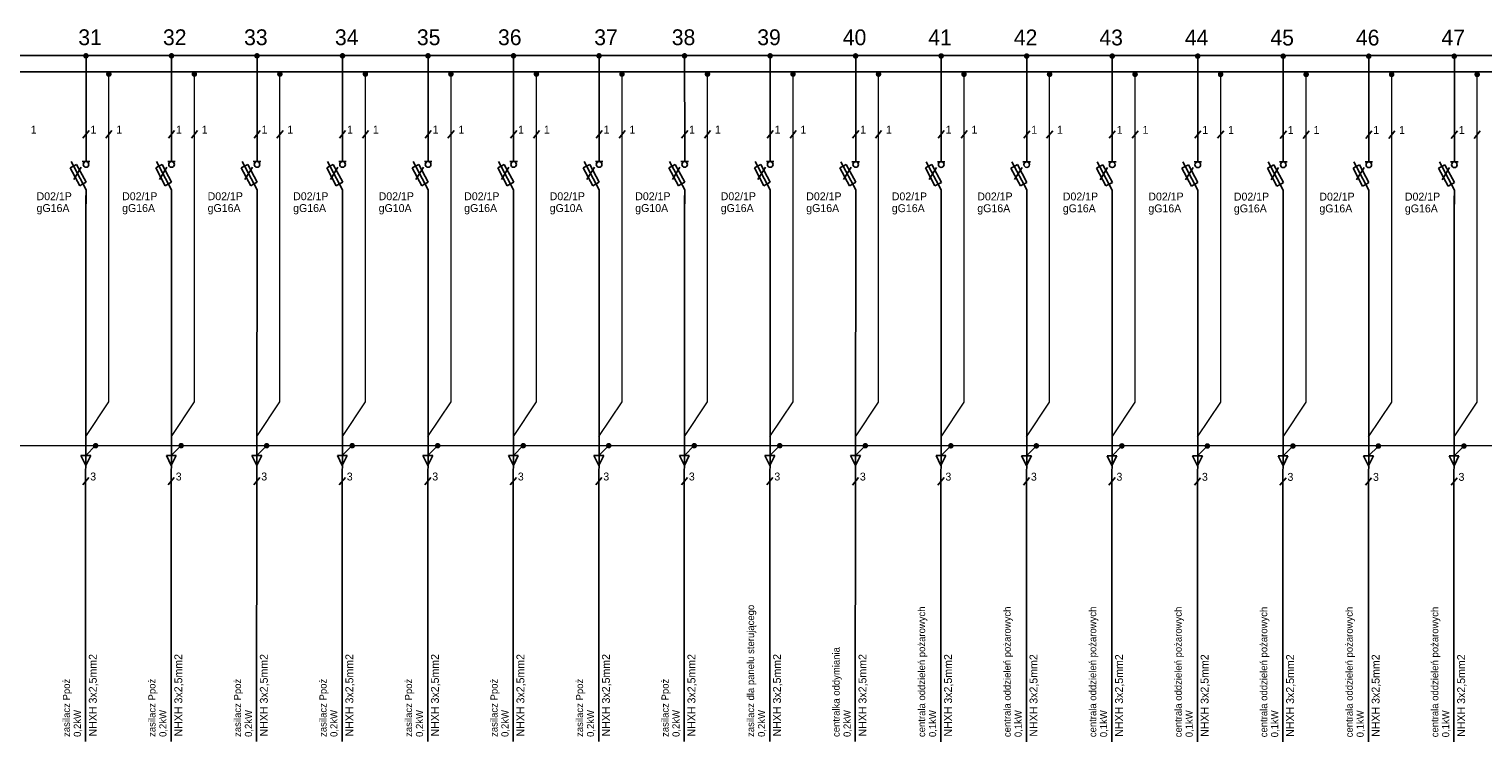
# Model space of a CAD drawing. Header units: millimetres. Extents: x 1098 to 2942, y 1518 to 1749.
# Tile 3 of 4: x 2024 to 2484, y 1518 to 1744. Entities that reach past the tile are written whole.
import ezdxf

# ---------------------------------------------------------------- set-up
doc = ezdxf.new("R2010")
doc.units = ezdxf.units.MM
doc.linetypes.add('DASHED', pattern=[20, 10, -10])
for name, color, linetype in [('_EEP_schemat', 7, 'Continuous'), ('_EEP_symbole', 106, 'Continuous'), ('INST_SILOWE', 7, 'Continuous'), ('WYŁ-GN', 106, 'Continuous')]:
    doc.layers.add(name, color=color, linetype=linetype)
doc.layers.add('IE-schemat cien', color=7, linetype='Continuous', lineweight=9)
doc.styles.add('SYSTEM', font='TXT')

# ---------------------------------------------------------------- blocks, each defined once
blk = doc.blocks.new('A-86')
at = {"layer": '_EEP_symbole', "color": 114, "linetype": 'Continuous'}
for p, q in [((0, 0), (0, -3.75)), ((0, -11.25), (-4.000007, -3.75)), ((-1, -3.75), (1, -3.75)), ((-4.212776, -5.413453), (-3.356392, -4.956788)), ((-4.212776, -5.413453), (-1.679809, -10.162659)), ((-2.5, -4.5), (-3.356453, -4.956788)), ((-1.25, -5.25), (-3.250007, -8.5)), ((-2.5, -4.5), (0.032837, -9.249268)), ((-1.679809, -10.162659), (-0.823486, -9.705872)), ((0.032959, -9.249146), (-0.823486, -9.705872)), ((0, -15), (0, -11.25))]:
    blk.add_line(p, q, dxfattribs=at)
blk.add_circle((0, -4.5), 0.75, dxfattribs=at)
blk = doc.blocks.new('A-107')
at = {"layer": 'INST_SILOWE', "color": 114, "linetype": 'Continuous'}
for p, q in [((85.427216, 159.068512), (87.927216, 159.068512)), ((86.677216, 156.568512), (85.427216, 159.068512)), ((87.927216, 159.068512), (86.677216, 156.568512))]:
    blk.add_line(p, q, dxfattribs=at)
blk = doc.blocks.new('A-106')
at = {"layer": 'INST_SILOWE', "color": 117, "const_width": 0.7}
blk.add_lwpolyline([(88.827216, 161.568512, 1), (89.527216, 161.568512, 1)], format="xyb", close=True, dxfattribs=at)
blk = doc.blocks.new('A-111')
at = {"layer": 'INST_SILOWE', "color": 117, "const_width": 0.7}
blk.add_lwpolyline([(-0.35, 0, 1), (0.35, 0, 1)], format="xyb", close=True, dxfattribs=at)

msp = doc.modelspace()

# ---------------------------------------------------------------- linework, layer by layer
for p, q in [((2043.03, 1711.83), (2041.1, 1709.44)), ((2050.27, 1711.83), (2048.35, 1709.44)), ((2070.08, 1711.83), (2068.16, 1709.44)), ((2077.33, 1711.83), (2075.4, 1709.44)), ((2097.13, 1711.83), (2095.21, 1709.44)), ((2104.38, 1711.83), (2102.45, 1709.44)), ((2124.18, 1711.83), (2122.26, 1709.44)), ((2131.43, 1711.83), (2129.5, 1709.44)), ((2151.24, 1711.83), (2149.31, 1709.44)), ((2158.48, 1711.83), (2156.55, 1709.44)), ((2178.29, 1711.83), (2176.36, 1709.44)), ((2185.53, 1711.83), (2183.6, 1709.44)), ((2205.34, 1711.83), (2203.41, 1709.44)), ((2212.58, 1711.83), (2210.66, 1709.44)), ((2232.39, 1711.83), (2230.46, 1709.44)), ((2239.63, 1711.83), (2237.71, 1709.44)), ((2259.44, 1711.83), (2257.51, 1709.44)), ((2266.68, 1711.83), (2264.76, 1709.44)), ((2286.49, 1711.81), (2284.56, 1709.42)), ((2293.74, 1711.81), (2291.81, 1709.42)), ((2313.54, 1711.79), (2311.62, 1709.4)), ((2320.79, 1711.79), (2318.86, 1709.4)), ((2340.59, 1711.77), (2338.67, 1709.38)), ((2347.84, 1711.77), (2345.91, 1709.38)), ((2367.64, 1711.75), (2365.72, 1709.37)), ((2374.89, 1711.75), (2372.96, 1709.37)), ((2394.7, 1711.73), (2392.77, 1709.35)), ((2401.94, 1711.73), (2400.01, 1709.35)), ((2421.75, 1711.72), (2419.82, 1709.33)), ((2428.99, 1711.72), (2427.06, 1709.33)), ((2448.8, 1711.72), (2446.87, 1709.33)), ((2456.04, 1711.72), (2454.12, 1709.33)), ((2475.85, 1711.72), (2473.92, 1709.33)), ((2483.09, 1711.72), (2481.17, 1709.33)), ((2042.94, 1602.06), (2041.02, 1599.67)), ((2070, 1602.06), (2068.07, 1599.67)), ((2097.05, 1602.06), (2095.12, 1599.67)), ((2124.1, 1602.06), (2122.17, 1599.67)), ((2151.15, 1602.06), (2149.22, 1599.67)), ((2178.2, 1602.06), (2176.27, 1599.67)), ((2205.25, 1602.06), (2203.33, 1599.67)), ((2232.3, 1602.06), (2230.38, 1599.67)), ((2259.35, 1602.06), (2257.43, 1599.67)), ((2286.41, 1602.04), (2284.48, 1599.65)), ((2313.46, 1602.02), (2311.53, 1599.64)), ((2340.51, 1602), (2338.58, 1599.62)), ((2367.56, 1601.99), (2365.63, 1599.6)), ((2394.61, 1601.97), (2392.68, 1599.58)), ((2421.66, 1601.95), (2419.74, 1599.56)), ((2448.71, 1601.95), (2446.79, 1599.56)), ((2475.76, 1601.95), (2473.84, 1599.56))]:
    msp.add_line(p, q)
at = {"layer": '_EEP_symbole', "color": 1, "const_width": 0.5}
msp.add_lwpolyline([(1100.41, 1735.43), (2836.75, 1735.61)], dxfattribs=at)
at = {"layer": '_EEP_symbole', "color": 5, "const_width": 0.5}
msp.add_lwpolyline([(1098.69, 1730.4), (2837.25, 1730.4)], dxfattribs=at)
at = {"layer": '_EEP_symbole', "color": 2, "linetype": 'DASHED', "ltscale": 0.5, "const_width": 0.5}
msp.add_lwpolyline([(1110.58, 1612.09), (2811.67, 1612.09)], dxfattribs=at)
at = {"layer": 'IE-schemat cien'}
for points in [[(2042.01, 1614.96), (2049.31, 1625.93), (2049.31, 1729.51)], [(2069.06, 1614.96), (2076.36, 1625.93), (2076.36, 1729.51)], [(2096.11, 1614.96), (2103.41, 1625.93), (2103.41, 1729.51)], [(2123.16, 1614.96), (2130.46, 1625.93), (2130.46, 1729.51)], [(2150.22, 1614.96), (2157.52, 1625.93), (2157.52, 1729.51)], [(2177.27, 1614.96), (2184.57, 1625.93), (2184.57, 1729.51)], [(2204.32, 1614.96), (2211.62, 1625.93), (2211.62, 1729.51)], [(2231.37, 1614.96), (2238.67, 1625.93), (2238.67, 1729.51)], [(2258.42, 1614.96), (2265.72, 1625.93), (2265.72, 1729.51)], [(2285.47, 1614.94), (2292.77, 1625.91), (2292.77, 1729.49)], [(2312.52, 1614.92), (2319.82, 1625.89), (2319.82, 1729.47)], [(2339.57, 1614.9), (2346.87, 1625.87), (2346.87, 1729.45)], [(2366.62, 1614.88), (2373.93, 1625.85), (2373.93, 1729.44)], [(2393.68, 1614.86), (2400.98, 1625.84), (2400.98, 1729.42)], [(2420.73, 1614.85), (2428.03, 1625.82), (2428.03, 1729.4)], [(2447.78, 1614.85), (2455.08, 1625.82), (2455.08, 1729.4)], [(2474.83, 1614.85), (2482.13, 1625.82), (2482.13, 1729.4)]]:
    msp.add_lwpolyline(points, dxfattribs=at)
at = {"layer": 'INST_SILOWE', "color": 0, "linetype": 'Continuous'}
for p, q in [((2041.94, 1518.47), (2042.06, 1691.22)), ((2068.99, 1518.47), (2069.12, 1691.22)), ((2096.04, 1518.47), (2096.17, 1691.22)), ((2123.1, 1518.47), (2123.22, 1691.22)), ((2150.15, 1518.47), (2150.27, 1691.22)), ((2177.2, 1518.47), (2177.32, 1691.22)), ((2204.25, 1518.47), (2204.37, 1691.22)), ((2231.3, 1518.47), (2231.42, 1691.22)), ((2258.35, 1518.47), (2258.47, 1691.22)), ((2285.4, 1518.45), (2285.53, 1691.21)), ((2312.45, 1518.43), (2312.58, 1691.19)), ((2339.51, 1518.41), (2339.63, 1691.17)), ((2366.56, 1518.39), (2366.68, 1691.15)), ((2393.61, 1518.37), (2393.73, 1691.13)), ((2420.66, 1518.35), (2420.78, 1691.11)), ((2447.71, 1518.35), (2447.83, 1691.11)), ((2474.76, 1518.35), (2474.88, 1691.11))]:
    msp.add_line(p, q, dxfattribs=at)
at = {"layer": 'WYŁ-GN', "color": 0}
for p, q in [((2042.07, 1735.29), (2042.07, 1706.43)), ((2069.12, 1735.29), (2069.12, 1706.43)), ((2096.17, 1735.29), (2096.17, 1706.43)), ((2123.22, 1735.29), (2123.22, 1706.43)), ((2150.27, 1735.29), (2150.27, 1706.43)), ((2177.32, 1735.29), (2177.32, 1706.43)), ((2204.37, 1735.29), (2204.37, 1706.43)), ((2231.42, 1735.29), (2231.43, 1706.43)), ((2258.48, 1735.29), (2258.48, 1706.43)), ((2285.53, 1735.27), (2285.53, 1706.41)), ((2312.58, 1735.25), (2312.58, 1706.39)), ((2339.63, 1735.23), (2339.63, 1706.37)), ((2366.68, 1735.21), (2366.68, 1706.35)), ((2393.73, 1735.19), (2393.73, 1706.33)), ((2420.78, 1735.17), (2420.78, 1706.31)), ((2447.83, 1735.17), (2447.84, 1706.31)), ((2474.89, 1735.17), (2474.89, 1706.31)), ((2041.98, 1608.97), (2045.11, 1612.1)), ((2069.03, 1608.97), (2072.16, 1612.1)), ((2096.08, 1608.97), (2099.21, 1612.1)), ((2123.14, 1608.97), (2126.26, 1612.1)), ((2150.19, 1608.97), (2153.31, 1612.1)), ((2177.24, 1608.97), (2180.36, 1612.1)), ((2204.29, 1608.97), (2207.41, 1612.1)), ((2231.34, 1608.97), (2234.47, 1612.1)), ((2258.39, 1608.97), (2261.52, 1612.1)), ((2285.44, 1608.95), (2288.57, 1612.08)), ((2312.49, 1608.93), (2315.62, 1612.06)), ((2339.54, 1608.91), (2342.67, 1612.04)), ((2366.6, 1608.89), (2369.72, 1612.02)), ((2393.65, 1608.88), (2396.77, 1612)), ((2420.7, 1608.86), (2423.82, 1611.98)), ((2447.75, 1608.86), (2450.87, 1611.98)), ((2474.8, 1608.86), (2477.93, 1611.98))]:
    msp.add_line(p, q, dxfattribs=at)

# ---------------------------------------------------------------- block references
at = {"color": 7, "xscale": 1.1875, "yscale": 1.1875, "zscale": 1.1875}
for p in [(2042.07, 1706.43), (2069.12, 1706.43), (2096.17, 1706.43), (2123.22, 1706.43), (2150.27, 1706.43), (2177.32, 1706.43), (2204.37, 1706.43), (2231.43, 1706.43), (2258.48, 1706.43), (2285.53, 1706.41), (2312.58, 1706.39), (2339.63, 1706.37), (2366.68, 1706.35), (2393.73, 1706.33), (2420.78, 1706.31), (2447.84, 1706.31), (2474.89, 1706.31)]:
    msp.add_blockref('A-86', p, dxfattribs=at)
at = {"layer": 'WYŁ-GN', "color": 0, "xscale": 1.25, "yscale": 1.25, "zscale": 1.25}
for name, p in [('A-111', (2042.04, 1735.45)), ('A-111', (2069.09, 1735.45)), ('A-111', (2096.15, 1735.45)), ('A-111', (2123.2, 1735.45)), ('A-111', (2150.25, 1735.45)), ('A-111', (2177.3, 1735.45)), ('A-111', (2204.35, 1735.45)), ('A-111', (2231.4, 1735.45)), ('A-111', (2258.45, 1735.45)), ('A-111', (2285.5, 1735.43)), ('A-111', (2312.56, 1735.41)), ('A-111', (2339.61, 1735.39)), ('A-111', (2366.66, 1735.37)), ('A-111', (2393.71, 1735.35)), ('A-111', (2420.76, 1735.33)), ('A-111', (2447.81, 1735.33)), ('A-111', (2474.86, 1735.33)), ('A-111', (2049.29, 1729.67)), ('A-111', (2076.34, 1729.67)), ('A-111', (2103.39, 1729.67)), ('A-111', (2130.44, 1729.67)), ('A-111', (2157.49, 1729.67)), ('A-111', (2184.54, 1729.67)), ('A-111', (2211.6, 1729.67)), ('A-111', (2238.65, 1729.67)), ('A-111', (2265.7, 1729.67)), ('A-111', (2292.75, 1729.65)), ('A-111', (2319.8, 1729.63)), ('A-111', (2346.85, 1729.61)), ('A-111', (2373.9, 1729.59)), ('A-111', (2400.95, 1729.57)), ('A-111', (2428.01, 1729.56)), ('A-111', (2455.06, 1729.56)), ('A-111', (2482.11, 1729.56)), ('A-106', (1933.64, 1410.13)), ('A-106', (1960.69, 1410.13)), ('A-106', (1987.74, 1410.13)), ('A-106', (2014.79, 1410.13)), ('A-106', (2041.84, 1410.13)), ('A-106', (2068.89, 1410.13)), ('A-106', (2095.94, 1410.13)), ('A-106', (2122.99, 1410.13)), ('A-106', (2150.04, 1410.13)), ('A-106', (2177.1, 1410.12)), ('A-106', (2204.15, 1410.1)), ('A-106', (2231.2, 1410.08)), ('A-106', (2258.25, 1410.06)), ('A-106', (2285.3, 1410.04)), ('A-106', (2312.35, 1410.02)), ('A-106', (2339.4, 1410.02)), ('A-106', (2366.45, 1410.02)), ('A-107', (1933.64, 1410.13)), ('A-107', (1960.69, 1410.13)), ('A-107', (1987.74, 1410.13)), ('A-107', (2014.79, 1410.13)), ('A-107', (2041.84, 1410.13)), ('A-107', (2068.89, 1410.13)), ('A-107', (2095.94, 1410.13)), ('A-107', (2122.99, 1410.13)), ('A-107', (2150.04, 1410.13)), ('A-107', (2177.1, 1410.12)), ('A-107', (2204.15, 1410.1)), ('A-107', (2231.2, 1410.08)), ('A-107', (2258.25, 1410.06)), ('A-107', (2285.3, 1410.04)), ('A-107', (2312.35, 1410.02)), ('A-107', (2339.4, 1410.02)), ('A-107', (2366.45, 1410.02))]:
    msp.add_blockref(name, p, dxfattribs=at)

# ---------------------------------------------------------------- texts
at = {"layer": '_EEP_schemat', "color": 7, "style": 'SYSTEM'}
for s, p in [('31', (2039.64, 1738.83)), ('32', (2066.42, 1738.83)), ('33', (2092.07, 1738.83)), ('34', (2120.81, 1738.83)), ('35', (2146.74, 1738.83)), ('36', (2172.39, 1738.83)), ('37', (2202.83, 1738.83)), ('38', (2227.35, 1738.83)), ('39', (2254.4, 1738.83)), ('40', (2281.45, 1738.81)), ('41', (2308.5, 1738.79)), ('42', (2335.55, 1738.77)), ('43', (2362.61, 1738.75)), ('44', (2389.66, 1738.73)), ('45', (2416.71, 1738.72)), ('46', (2443.76, 1738.72)), ('47', (2470.81, 1738.72))]:
    msp.add_text(s, height=5, dxfattribs=at).set_placement(p)
at = {"layer": 'WYŁ-GN', "color": 0, "style": 'SYSTEM'}
for s, p in [('1', (2024.59, 1710.85)), ('1', (2043.48, 1710.85)), ('1', (2051.64, 1710.85)), ('1', (2070.53, 1710.85)), ('1', (2078.69, 1710.85)), ('1', (2097.58, 1710.85)), ('1', (2105.74, 1710.85)), ('1', (2124.63, 1710.85)), ('1', (2132.8, 1710.85)), ('1', (2151.69, 1710.85)), ('1', (2159.85, 1710.85)), ('1', (2178.74, 1710.85)), ('1', (2186.9, 1710.85)), ('1', (2205.79, 1710.85)), ('1', (2213.95, 1710.85)), ('1', (2232.84, 1710.85)), ('1', (2241, 1710.85)), ('1', (2259.89, 1710.85)), ('1', (2268.05, 1710.85)), ('1', (2286.94, 1710.84)), ('1', (2295.1, 1710.84)), ('1', (2313.99, 1710.82)), ('1', (2322.15, 1710.82)), ('1', (2341.04, 1710.8)), ('1', (2349.21, 1710.8)), ('1', (2368.1, 1710.78)), ('1', (2376.26, 1710.78)), ('1', (2395.15, 1710.76)), ('1', (2403.31, 1710.76)), ('1', (2422.2, 1710.74)), ('1', (2430.36, 1710.74)), ('1', (2449.25, 1710.74)), ('1', (2457.41, 1710.74)), ('1', (2476.3, 1710.74)), ('3', (2043.4, 1601.09)), ('3', (2070.45, 1601.09)), ('3', (2097.5, 1601.09)), ('3', (2124.55, 1601.09)), ('3', (2151.6, 1601.09)), ('3', (2178.65, 1601.09)), ('3', (2205.7, 1601.09)), ('3', (2232.75, 1601.09)), ('3', (2259.8, 1601.09)), ('3', (2286.86, 1601.07)), ('3', (2313.91, 1601.05)), ('3', (2340.96, 1601.03)), ('3', (2368.01, 1601.01)), ('3', (2395.06, 1600.99)), ('3', (2422.11, 1600.97)), ('3', (2449.16, 1600.97)), ('3', (2476.21, 1600.97))]:
    msp.add_text(s, height=2.5, dxfattribs=at).set_placement(p)
at = {"layer": 'WYŁ-GN', "color": 7, "style": 'SYSTEM'}
for s, p in [('D02/1P', (2026.43, 1689.77)), ('D02/1P', (2053.49, 1689.77)), ('D02/1P', (2080.54, 1689.77)), ('D02/1P', (2107.59, 1689.77)), ('D02/1P', (2134.64, 1689.77)), ('D02/1P', (2161.69, 1689.77)), ('D02/1P', (2188.74, 1689.77)), ('D02/1P', (2215.79, 1689.77)), ('D02/1P', (2242.84, 1689.77)), ('D02/1P', (2269.89, 1689.75)), ('D02/1P', (2296.95, 1689.73)), ('D02/1P', (2324, 1689.71)), ('D02/1P', (2351.05, 1689.7)), ('D02/1P', (2378.1, 1689.68)), ('D02/1P', (2405.15, 1689.66)), ('D02/1P', (2432.2, 1689.66)), ('D02/1P', (2459.25, 1689.66)), ('gG16A', (2026.43, 1686.03)), ('gG16A', (2053.49, 1686.03)), ('gG16A', (2080.54, 1686.03)), ('gG16A', (2107.59, 1686.03)), ('gG10A', (2134.64, 1686.03)), ('gG16A', (2161.69, 1686.03)), ('gG10A', (2188.74, 1686.03)), ('gG10A', (2215.79, 1686.03)), ('gG16A', (2242.84, 1686.03)), ('gG16A', (2269.89, 1686.01)), ('gG16A', (2296.95, 1685.99)), ('gG16A', (2324, 1685.97)), ('gG16A', (2351.05, 1685.95)), ('gG16A', (2378.1, 1685.93)), ('gG16A', (2405.15, 1685.91)), ('gG16A', (2432.2, 1685.91)), ('gG16A', (2459.25, 1685.91))]:
    msp.add_text(s, height=2.5, dxfattribs=at).set_placement(p)
at = {"layer": 'WYŁ-GN', "color": 0, "style": 'SYSTEM'}
for s, height, p in [('zasilacz dla panelu sterującego ', 2.25, (2253.4, 1519.94)), ('centrala oddzieleń pożarowych', 2.25, (2307.5, 1519.9)), ('centrala oddzieleń pożarowych', 2.25, (2334.56, 1519.88)), ('centrala oddzieleń pożarowych', 2.25, (2361.61, 1519.86)), ('centrala oddzieleń pożarowych', 2.25, (2388.66, 1519.84)), ('centrala oddzieleń pożarowych', 2.25, (2415.71, 1519.82)), ('centrala oddzieleń pożarowych', 2.25, (2442.76, 1519.82)), ('centrala oddzieleń pożarowych', 2.25, (2469.81, 1519.82)), ('centralka oddymiania', 2.25, (2280.45, 1519.92)), ('NHXH 3x2,5mm2', 2.5086, (2045.47, 1520.08)), ('NHXH 3x2,5mm2', 2.5086, (2072.52, 1520.08)), ('NHXH 3x2,5mm2', 2.5086, (2099.57, 1520.08)), ('NHXH 3x2,5mm2', 2.5086, (2126.62, 1520.08)), ('NHXH 3x2,5mm2', 2.5086, (2153.68, 1520.08)), ('NHXH 3x2,5mm2', 2.5086, (2180.73, 1520.08)), ('NHXH 3x2,5mm2', 2.5086, (2207.78, 1520.08)), ('NHXH 3x2,5mm2', 2.5086, (2234.83, 1520.08)), ('NHXH 3x2,5mm2', 2.5086, (2261.88, 1520.08)), ('NHXH 3x2,5mm2', 2.5086, (2288.93, 1520.06)), ('NHXH 3x2,5mm2', 2.5086, (2315.98, 1520.04)), ('NHXH 3x2,5mm2', 2.5086, (2343.03, 1520.02)), ('NHXH 3x2,5mm2', 2.5086, (2370.08, 1520)), ('NHXH 3x2,5mm2', 2.5086, (2397.14, 1519.98)), ('NHXH 3x2,5mm2', 2.5086, (2424.19, 1519.96)), ('NHXH 3x2,5mm2', 2.5086, (2451.24, 1519.96)), ('NHXH 3x2,5mm2', 2.5086, (2478.29, 1519.96)), ('zasilacz Ppoż', 2.25, (2036.99, 1519.94)), ('zasilacz Ppoż', 2.25, (2064.04, 1519.94)), ('zasilacz Ppoż', 2.25, (2091.09, 1519.94)), ('zasilacz Ppoż', 2.25, (2118.15, 1519.94)), ('zasilacz Ppoż', 2.25, (2145.2, 1519.94)), ('zasilacz Ppoż', 2.25, (2172.25, 1519.94)), ('zasilacz Ppoż', 2.25, (2199.3, 1519.94)), ('zasilacz Ppoż', 2.25, (2226.35, 1519.94)), ('0,2kW', 2.25, (2040.45, 1519.94)), ('0,2kW', 2.25, (2067.51, 1519.94)), ('0,2kW', 2.25, (2094.56, 1519.94)), ('0,2kW', 2.25, (2121.61, 1519.94)), ('0,2kW', 2.25, (2148.66, 1519.94)), ('0,2kW', 2.25, (2175.71, 1519.94)), ('0,2kW', 2.25, (2202.76, 1519.94)), ('0,2kW', 2.25, (2229.81, 1519.94)), ('0,2kW', 2.25, (2256.86, 1519.94)), ('0,2kW', 2.25, (2283.92, 1519.92)), ('0,1kW', 2.25, (2310.97, 1519.9)), ('0,1kW', 2.25, (2338.02, 1519.88)), ('0,1kW', 2.25, (2365.07, 1519.86)), ('0,1kW', 2.25, (2392.12, 1519.84)), ('0,1kW', 2.25, (2419.17, 1519.82)), ('0,1kW', 2.25, (2446.22, 1519.82)), ('0,1kW', 2.25, (2473.27, 1519.82))]:
    msp.add_text(s, height=height, rotation=90, dxfattribs=at).set_placement(p)

doc.saveas('drawing.dxf')
